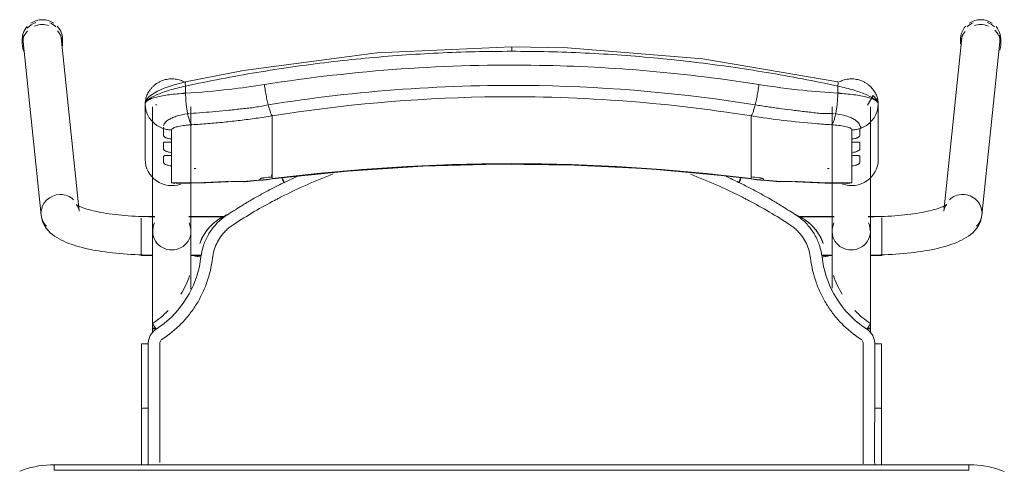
# Model space of a CAD drawing. Header units: metres. Extents: x 3 to 42.2, y -72.9 to -48.7.
# Tile 49 of 189: x 36.784 to 37.316, y -60.584 to -60.341. Entities that reach past the tile are written whole.
import ezdxf

# ---------------------------------------------------------------- set-up
doc = ezdxf.new("R2010")
doc.units = ezdxf.units.M
doc.layers.add('I-FURN', color=7, linetype='Continuous', lineweight=18)

# ---------------------------------------------------------------- blocks, each defined once
blk = doc.blocks.new('ConjuntoParaAlunoTamanho6 - CJA06_ConjuntoParaAlunoTamanho6-V42-1PAV')
at = {"layer": 'I-FURN', "color": 253, "true_color": 0xaaaaaa}
for p, q in [((-0.2643, 0.29456), (-0.2643, 0.29197)), ((-0.2638, 0.29312), (-0.25413, 0.19969)), ((-0.23354, 0.20182), (-0.24321, 0.29526)), ((-0.24254, 0.29197), (-0.24254, 0.29456)), ((0.24321, 0.29526), (0.23354, 0.20182)), ((0.24254, 0.29456), (0.24254, 0.29197)), ((0.25413, 0.19969), (0.2638, 0.29312)), ((0.2643, 0.29197), (0.2643, 0.29456)), ((-0.1979, 0.25969), (-0.1979, 0.22964)), ((-0.19734, 0.2558), (-0.19665, 0.25395)), ((-0.19385, 0.25812), (-0.19385, 0.19097)), ((-0.19207, 0.25896), (-0.19202, 0.25906)), ((-0.19202, 0.25906), (-0.19192, 0.25949)), ((-0.17315, 0.19097), (-0.17315, 0.25812)), ((0.17315, 0.25812), (0.17315, 0.19097)), ((0.19385, 0.19097), (0.19385, 0.25812)), ((0.19685, 0.25395), (0.19754, 0.2558)), ((0.1981, 0.22964), (0.1981, 0.25969)), ((-0.19665, 0.25395), (-0.1957, 0.25221)), ((-0.1957, 0.25221), (-0.19451, 0.25062)), ((-0.17493, 0.25435), (-0.17437, 0.25441)), ((-0.12923, 0.2438), (-0.12923, 0.25317)), ((0.12943, 0.2438), (0.12943, 0.25317)), ((0.17457, 0.25441), (0.17513, 0.25435)), ((0.19471, 0.25062), (0.1959, 0.25221)), ((0.1959, 0.25221), (0.19685, 0.25395)), ((-0.18366, 0.24073), (-0.18366, 0.23904)), ((-0.12923, 0.24214), (-0.12923, 0.2438)), ((-0.12923, 0.24214), (-0.12923, 0.23653)), ((0.12943, 0.24214), (0.12943, 0.2438)), ((0.12943, 0.24214), (0.12943, 0.23653)), ((0.18386, 0.23904), (0.18386, 0.24073)), ((-0.12923, 0.23653), (-0.12923, 0.23486)), ((-0.12923, 0.23486), (-0.12923, 0.22925)), ((0.12943, 0.23653), (0.12943, 0.23486)), ((0.12943, 0.23486), (0.12943, 0.22925)), ((-0.18366, 0.23345), (-0.18366, 0.23176)), ((-0.12923, 0.22925), (-0.12923, 0.22759)), ((0.12943, 0.22759), (0.12943, 0.22925)), ((0.18386, 0.23176), (0.18386, 0.23345)), ((-0.18366, 0.22617), (-0.18366, 0.21701)), ((-0.12923, 0.22759), (-0.12923, 0.22197)), ((0.12943, 0.22759), (0.12943, 0.22197)), ((0.18386, 0.21701), (0.18386, 0.22617)), ((-0.14414, 0.21757), (-0.12926, 0.21915)), ((-0.12923, 0.22197), (-0.12923, 0.22031)), ((-0.11598, 0.22048), (-0.1227, 0.21732)), ((0.12943, 0.22031), (0.12943, 0.22197)), ((0.12946, 0.21915), (0.14434, 0.21757)), ((-0.18366, 0.21701), (-0.1818, 0.21679)), ((0.17944, 0.21689), (0.18173, 0.21678)), ((-0.19271, 0.19894), (-0.2, 0.19894)), ((-0.2, 0.19809), (-0.2, 0.19411)), ((-0.19271, 0.19879), (-0.19385, 0.19879)), ((-0.19385, 0.19879), (-0.19385, 0.19848)), ((-0.19385, 0.19845), (-0.19385, 0.19764)), ((-0.15474, 0.19894), (-0.17429, 0.19894)), ((-0.15494, 0.19879), (-0.17429, 0.19879)), ((0.17429, 0.19894), (0.15474, 0.19894)), ((0.17429, 0.19879), (0.15494, 0.19879)), ((0.2, 0.19894), (0.19271, 0.19894)), ((0.19385, 0.19879), (0.19271, 0.19879)), ((0.19385, 0.19848), (0.19385, 0.19879)), ((0.19385, 0.19764), (0.19385, 0.19845)), ((0.2, 0.1938), (0.2, 0.19814)), ((-0.2, 0.19393), (-0.2, 0.18575)), ((-0.19385, 0.19367), (-0.19385, 0.1916)), ((0.19385, 0.1916), (0.19385, 0.19367)), ((0.2, 0.18573), (0.2, 0.19364)), ((-0.19385, 0.18688), (-0.19385, 0.18582)), ((0.19385, 0.18582), (0.19385, 0.18688)), ((-0.2, 0.18573), (-0.2, 0.17922)), ((-0.19385, 0.18371), (-0.19385, 0.18582)), ((0.19385, 0.18371), (0.19385, 0.18582)), ((0.2, 0.17794), (0.2, 0.1856)), ((-0.2, 0.17916), (-0.2, 0.17794)), ((-0.2, 0.17794), (-0.19377, 0.17794)), ((-0.19385, 0.17809), (-0.19385, 0.17951)), ((-0.17323, 0.17794), (-0.1676, 0.17794)), ((-0.17268, 0.17809), (-0.16757, 0.17809)), ((0.16757, 0.17809), (0.17268, 0.17809)), ((0.1676, 0.17794), (0.17323, 0.17794)), ((0.19377, 0.17794), (0.2, 0.17794)), ((0.19385, 0.17809), (0.19385, 0.17951)), ((-0.19385, 0.13857), (-0.19385, 0.13643)), ((0.19385, 0.13604), (0.19385, 0.13857)), ((-0.19983, 0.13021), (-0.19982, 0.0953)), ((0.19983, 0.13021), (0.19982, 0.0953)), ((-0.19982, 0.06488), (-0.19982, 0.0953)), ((-0.19982, 0.0953), (-0.19982, 0.09529)), ((-0.19623, 0.09556), (-0.19738, 0.09554)), ((0.19982, 0.06497), (0.19982, 0.0953)), ((0.247, 0.06497), (-0.247, 0.06497)), ((-0.247, 0.06497), (-0.247, 0.06197)), ((0.247, 0.06497), (-0.247, 0.06497)), ((0.247, 0.06497), (0.247, 0.06197))]:
    blk.add_line(p, q, dxfattribs=at)
at = {"layer": 'I-FURN', "color": 253, "true_color": 0xaaaaaa, "flags": 128}
for points in [[(0.0001, 0.2904), (-0.07267, 0.28721), (-0.14486, 0.2777), (-0.17603, 0.27161)], [(0.17623, 0.27161), (0.10331, 0.28398), (0.03018, 0.28985), (0.0001, 0.2904)], [(-0.17603, 0.27161), (-0.18218, 0.26997), (-0.18761, 0.26812), (-0.19131, 0.26652), (-0.19557, 0.2639), (-0.19708, 0.26226), (-0.19765, 0.26113), (-0.1979, 0.25971)], [(-0.17607, 0.26928), (-0.17607, 0.26831), (-0.17607, 0.26734), (-0.17607, 0.26637), (-0.17607, 0.2654)], [(0.17627, 0.2654), (0.17627, 0.26637), (0.17627, 0.26734), (0.17627, 0.26831), (0.17627, 0.26928)], [(0.1981, 0.25971), (0.19792, 0.26092), (0.19739, 0.26208), (0.1954, 0.2642), (0.19227, 0.25896)], [(-0.1979, 0.24468), (-0.1979, 0.2522), (-0.1979, 0.25971)], [(-0.1979, 0.25969), (-0.19776, 0.25773), (-0.19734, 0.2558)], [(-0.1979, 0.25969), (-0.1979, 0.25218), (-0.1979, 0.24467), (-0.1979, 0.23715), (-0.1979, 0.22964)], [(0.19754, 0.2558), (0.19796, 0.25773), (0.1981, 0.25969)], [(0.1981, 0.25971), (0.1981, 0.2522), (0.1981, 0.24468)], [(0.1981, 0.22964), (0.1981, 0.23715), (0.1981, 0.24467), (0.1981, 0.25218), (0.1981, 0.25969)], [(-0.19451, 0.25062), (-0.19311, 0.2492), (-0.19152, 0.24799)], [(0.19172, 0.24799), (0.19331, 0.2492), (0.19471, 0.25062)], [(-0.19152, 0.24799), (-0.18977, 0.24701), (-0.1879, 0.24628)], [(-0.1879, 0.24243), (-0.1879, 0.24339), (-0.1879, 0.24435), (-0.1879, 0.24532), (-0.1879, 0.24628)], [(-0.18366, 0.24561), (-0.18366, 0.24439), (-0.18366, 0.24317), (-0.18366, 0.24195), (-0.18366, 0.24073)], [(0.18386, 0.24073), (0.18386, 0.24195), (0.18386, 0.24317), (0.18386, 0.24439), (0.18386, 0.24561)], [(0.1881, 0.24628), (0.18997, 0.24701), (0.19172, 0.24799)], [(0.1881, 0.24628), (0.1881, 0.24532), (0.1881, 0.24435), (0.1881, 0.24339), (0.1881, 0.24243)], [(-0.1879, 0.23515), (-0.1879, 0.23603), (-0.1879, 0.23692), (-0.1879, 0.2378), (-0.1879, 0.23868)], [(-0.18366, 0.23904), (-0.18366, 0.23764), (-0.18366, 0.23624), (-0.18366, 0.23485), (-0.18366, 0.23345)], [(0.18386, 0.23345), (0.18386, 0.23485), (0.18386, 0.23624), (0.18386, 0.23764), (0.18386, 0.23904)], [(0.1881, 0.23868), (0.1881, 0.2378), (0.1881, 0.23692), (0.1881, 0.23603), (0.1881, 0.23515)], [(-0.1879, 0.22787), (-0.1879, 0.22876), (-0.1879, 0.22964), (-0.1879, 0.23052), (-0.1879, 0.23141)], [(-0.18366, 0.23176), (-0.18366, 0.23036), (-0.18366, 0.22897), (-0.18366, 0.22757), (-0.18366, 0.22617)], [(0.18386, 0.22617), (0.18386, 0.22757), (0.18386, 0.22897), (0.18386, 0.23036), (0.18386, 0.23176)], [(0.1881, 0.23141), (0.1881, 0.23052), (0.1881, 0.22964), (0.1881, 0.22876), (0.1881, 0.22787)], [(-0.12926, 0.21915), (-0.08865, 0.22342), (-0.0479, 0.2261), (-0.00707, 0.22717), (0.03376, 0.22666), (0.07455, 0.22454), (0.11521, 0.22083), (0.12946, 0.21915)], [(-0.1359, 0.2187), (-0.1359, 0.21878), (-0.1359, 0.21886), (-0.1359, 0.21893), (-0.1359, 0.21901)], [(-0.12923, 0.22031), (-0.12923, 0.22007), (-0.12923, 0.21984), (-0.12923, 0.21961), (-0.12923, 0.21937)], [(0.12943, 0.21937), (0.12943, 0.21961), (0.12943, 0.21984), (0.12943, 0.22007), (0.12943, 0.22031)], [(0.1361, 0.21901), (0.1361, 0.21893), (0.1361, 0.21886), (0.1361, 0.21878), (0.1361, 0.2187)], [(-0.18111, 0.21677), (-0.16533, 0.21701), (-0.15331, 0.21761)], [(0.15351, 0.21761), (0.16928, 0.2169), (0.18131, 0.21677)], [(0.18173, 0.21678), (0.18279, 0.21686), (0.18386, 0.21701)], [(-0.23354, 0.20182), (-0.23373, 0.20287), (-0.23403, 0.20376), (-0.23437, 0.20445), (-0.23469, 0.20492), (-0.23492, 0.20521), (-0.23505, 0.20534), (-0.23507, 0.20536)], [(-0.23507, 0.20536), (-0.23501, 0.20531), (-0.23482, 0.20518), (-0.23451, 0.20499), (-0.23408, 0.20476), (-0.23355, 0.20449), (-0.23291, 0.2042), (-0.23217, 0.20389), (-0.23133, 0.20358), (-0.23041, 0.20326), (-0.22941, 0.20294), (-0.22832, 0.20262), (-0.22717, 0.2023), (-0.22594, 0.20199), (-0.22464, 0.20169), (-0.22328, 0.2014), (-0.22186, 0.20112), (-0.22039, 0.20086), (-0.21886, 0.2006), (-0.21729, 0.20036), (-0.21567, 0.20014), (-0.214, 0.19993), (-0.2123, 0.19973), (-0.21057, 0.19956), (-0.2088, 0.1994), (-0.207, 0.19926), (-0.20518, 0.19913), (-0.20334, 0.19903), (-0.20148, 0.19894), (-0.19961, 0.19888), (-0.19772, 0.19883), (-0.19583, 0.1988), (-0.19394, 0.19879), (-0.19385, 0.19879)], [(0.23507, 0.20536), (0.23501, 0.20531), (0.23482, 0.20518), (0.23451, 0.20499), (0.23408, 0.20476), (0.23355, 0.20449), (0.23291, 0.2042), (0.23217, 0.20389), (0.23133, 0.20358), (0.23041, 0.20326), (0.22941, 0.20294), (0.22832, 0.20262), (0.22717, 0.2023), (0.22594, 0.20199), (0.22464, 0.20169), (0.22328, 0.2014), (0.22186, 0.20112), (0.22039, 0.20086), (0.21886, 0.2006), (0.21729, 0.20036), (0.21567, 0.20014), (0.214, 0.19993), (0.2123, 0.19973), (0.21057, 0.19956), (0.2088, 0.1994), (0.207, 0.19926), (0.20518, 0.19913), (0.20334, 0.19903), (0.20148, 0.19894), (0.19961, 0.19888), (0.19772, 0.19883), (0.19583, 0.1988), (0.19394, 0.19879), (0.19385, 0.19879)], [(0.23354, 0.20182), (0.23373, 0.20287), (0.23403, 0.20376), (0.23437, 0.20445), (0.23469, 0.20492), (0.23492, 0.20521), (0.23505, 0.20534), (0.23507, 0.20536)], [(-0.25413, 0.19969), (-0.25375, 0.19762), (-0.25311, 0.19572), (-0.25226, 0.19403), (-0.25129, 0.19256), (-0.25023, 0.19128), (-0.24913, 0.19017), (-0.24799, 0.18919), (-0.24683, 0.18832), (-0.24563, 0.18753), (-0.24441, 0.18681), (-0.24316, 0.18615), (-0.24188, 0.18553), (-0.24055, 0.18496), (-0.23919, 0.18441), (-0.23778, 0.1839), (-0.23633, 0.18341), (-0.23483, 0.18295), (-0.2333, 0.18251), (-0.23171, 0.1821), (-0.23008, 0.1817), (-0.22841, 0.18133), (-0.2267, 0.18098), (-0.22495, 0.18064), (-0.22315, 0.18033), (-0.22132, 0.18004), (-0.21946, 0.17976), (-0.21756, 0.17951), (-0.21562, 0.17928), (-0.21366, 0.17906), (-0.21168, 0.17887), (-0.20967, 0.1787), (-0.20763, 0.17855), (-0.20558, 0.17842), (-0.20352, 0.17831), (-0.20144, 0.17823), (-0.19935, 0.17816), (-0.19725, 0.17811), (-0.19515, 0.17809), (-0.19385, 0.17809)], [(0.25413, 0.19969), (0.25375, 0.19762), (0.25311, 0.19572), (0.25226, 0.19403), (0.25129, 0.19256), (0.25023, 0.19128), (0.24913, 0.19017), (0.24799, 0.18919), (0.24683, 0.18832), (0.24563, 0.18753), (0.24441, 0.18681), (0.24316, 0.18615), (0.24188, 0.18553), (0.24055, 0.18496), (0.23919, 0.18441), (0.23778, 0.1839), (0.23633, 0.18341), (0.23483, 0.18295), (0.2333, 0.18251), (0.23171, 0.1821), (0.23008, 0.1817), (0.22841, 0.18133), (0.2267, 0.18098), (0.22495, 0.18064), (0.22315, 0.18033), (0.22132, 0.18004), (0.21946, 0.17976), (0.21756, 0.17951), (0.21562, 0.17928), (0.21366, 0.17906), (0.21168, 0.17887), (0.20967, 0.1787), (0.20763, 0.17855), (0.20558, 0.17842), (0.20352, 0.17831), (0.20144, 0.17823), (0.19935, 0.17816), (0.19725, 0.17811), (0.19515, 0.17809), (0.19385, 0.17809)], [(-0.19385, 0.13857), (-0.19385, 0.14057), (-0.19385, 0.14257), (-0.19385, 0.14457), (-0.19385, 0.14656), (-0.19385, 0.14855), (-0.19385, 0.15053), (-0.19385, 0.15249), (-0.19385, 0.15444), (-0.19385, 0.15637), (-0.19385, 0.15827), (-0.19385, 0.16015), (-0.19385, 0.162), (-0.19385, 0.16382), (-0.19385, 0.1656), (-0.19385, 0.16735), (-0.19385, 0.16905), (-0.19385, 0.17071), (-0.19385, 0.17233), (-0.19385, 0.1739), (-0.19385, 0.17541), (-0.19385, 0.17687), (-0.19385, 0.17828), (-0.19385, 0.17963), (-0.19385, 0.18092), (-0.19385, 0.18215), (-0.19385, 0.18331), (-0.19385, 0.18441), (-0.19385, 0.18544), (-0.19385, 0.1864), (-0.19385, 0.18729), (-0.19385, 0.1881), (-0.19385, 0.18885), (-0.19385, 0.18951), (-0.19385, 0.19011), (-0.19385, 0.19062), (-0.19385, 0.19097)], [(-0.17315, 0.19097), (-0.17315, 0.19051), (-0.17315, 0.18998), (-0.17315, 0.18937), (-0.17315, 0.18869), (-0.17315, 0.18793), (-0.17315, 0.1871), (-0.17315, 0.18619), (-0.17315, 0.18522), (-0.17315, 0.18417), (-0.17315, 0.18306), (-0.17315, 0.18188), (-0.17315, 0.18064), (-0.17315, 0.17934), (-0.17315, 0.17798), (-0.17315, 0.17656), (-0.17315, 0.17508), (-0.17315, 0.17355), (-0.17315, 0.17198), (-0.17315, 0.17035), (-0.17315, 0.16868), (-0.17315, 0.16696), (-0.17315, 0.16521), (-0.17315, 0.16342), (-0.17315, 0.16159), (-0.17315, 0.15974)], [(0.17315, 0.16015), (0.17315, 0.162), (0.17315, 0.16382), (0.17315, 0.1656), (0.17315, 0.16735), (0.17315, 0.16905), (0.17315, 0.17071), (0.17315, 0.17233), (0.17315, 0.1739), (0.17315, 0.17541), (0.17315, 0.17687), (0.17315, 0.17828), (0.17315, 0.17963), (0.17315, 0.18092), (0.17315, 0.18215), (0.17315, 0.18331), (0.17315, 0.18441), (0.17315, 0.18544), (0.17315, 0.1864), (0.17315, 0.18729), (0.17315, 0.1881), (0.17315, 0.18885), (0.17315, 0.18951), (0.17315, 0.19011), (0.17315, 0.19062), (0.17315, 0.19097)], [(0.19385, 0.19097), (0.19385, 0.19051), (0.19385, 0.18998), (0.19385, 0.18937), (0.19385, 0.18869), (0.19385, 0.18793), (0.19385, 0.1871), (0.19385, 0.18619), (0.19385, 0.18522), (0.19385, 0.18417), (0.19385, 0.18306), (0.19385, 0.18188), (0.19385, 0.18064), (0.19385, 0.17934), (0.19385, 0.17798), (0.19385, 0.17656), (0.19385, 0.17508), (0.19385, 0.17355), (0.19385, 0.17198), (0.19385, 0.17035), (0.19385, 0.16868), (0.19385, 0.16696), (0.19385, 0.16521), (0.19385, 0.16342), (0.19385, 0.16159), (0.19385, 0.15974), (0.19385, 0.15785), (0.19385, 0.15594), (0.19385, 0.15401), (0.19385, 0.15206), (0.19385, 0.15009), (0.19385, 0.14811), (0.19385, 0.14612), (0.19385, 0.14413), (0.19385, 0.14213), (0.19385, 0.14013), (0.19385, 0.13857)], [(-0.16841, 0.18438), (-0.16841, 0.18437), (-0.16841, 0.18435), (-0.16841, 0.18434), (-0.16841, 0.18432)], [(0.16841, 0.18432), (0.16841, 0.18434), (0.16841, 0.18435), (0.16841, 0.18437), (0.16841, 0.18438)], [(-0.16774, 0.17706), (-0.16861, 0.17188), (-0.16997, 0.16679), (-0.17181, 0.16185), (-0.17415, 0.15713), (-0.17693, 0.15265), (-0.18013, 0.14846), (-0.18374, 0.14461), (-0.18771, 0.14113), (-0.19199, 0.13805)], [(-0.19623, 0.13025), (-0.19623, 0.12331), (-0.19623, 0.11637), (-0.19623, 0.10942), (-0.19623, 0.10249), (-0.19623, 0.09556)], [(0.19623, 0.13025), (0.19623, 0.12639), (0.19623, 0.12254), (0.19623, 0.11868), (0.19623, 0.11483), (0.19623, 0.11097), (0.19623, 0.10712), (0.19623, 0.10327), (0.19623, 0.09941), (0.19623, 0.09556)], [(-0.19738, 0.09554), (-0.19841, 0.0955), (-0.1992, 0.09544), (-0.19969, 0.09537), (-0.19982, 0.0953)], [(-0.247, 0.06497), (-0.24912, 0.06492), (-0.25124, 0.0648), (-0.25334, 0.06459), (-0.25544, 0.06429), (-0.25753, 0.06391), (-0.2596, 0.06345), (-0.26165, 0.0629), (-0.26367, 0.06228), (-0.26567, 0.06157)], [(0.2662, 0.06136), (0.26421, 0.06209), (0.2622, 0.06274), (0.26015, 0.06331), (0.25809, 0.06379), (0.25601, 0.0642), (0.25391, 0.06451), (0.25181, 0.06475), (0.24969, 0.0649), (0.24757, 0.06496), (0.247, 0.06497)], [(0.247, 0.06197), (0.1235, 0.06197), (0, 0.06197), (-0.1235, 0.06197), (-0.247, 0.06197)], [(-0.247, 0.06197), (-0.1235, 0.06197), (0, 0.06197), (0.1235, 0.06197), (0.247, 0.06197)]]:
    blk.add_lwpolyline(points, dxfattribs=at)
at = {"layer": 'I-FURN', "color": 253, "true_color": 0xaaaaaa}
for centre, major_axis, ratio, start_param, end_param in [((-0.25351, 0.29419), (0.01029, 0.00107), 0.967158, 1.815725, 2.361641), ((-0.25342, 0.29456), (0.01088, 0), 0.965926, 1.570796, 2.185058), ((-0.25342, 0.29456), (0.01088, 0), 0.965926, 0.959427, 1.570796), ((-0.25351, 0.29419), (0.01029, 0.00107), 0.967158, 0.685592, 1.060105), ((0.25351, 0.29419), (-0.01029, 0.00107), 0.967158, 5.223081, 5.597593), ((0.25342, 0.29456), (0.01088, 0), 0.965926, 1.570796, 2.182166), ((0.25342, 0.29456), (-0.01088, 0), 0.965926, 4.098128, 4.712389), ((0.25351, 0.29419), (-0.01029, 0.00107), 0.967158, 4.026797, 4.46746), ((-0.25342, 0.29197), (0.01088, 0), 0.965926, 2.404268, 3.526261), ((-0.25342, 0.29456), (0.01088, 0), 0.965926, 2.438822, 3.243525), ((-0.25342, 0.29197), (0.01088, 0), 0.965926, 1.570796, 1.965237), ((-0.25342, 0.29197), (0.01088, 0), 0.965926, 1.257624, 1.559899), ((-0.25342, 0.29456), (0.01088, 0), 0.965926, 6.170166, 7.020457), ((-0.25342, 0.29197), (0.01088, 0), 0.965926, 6.182855, 7.015454), ((0.25342, 0.29456), (0.01088, 0), 0.965926, 2.404321, 3.312013), ((0.25342, 0.29197), (0.01088, 0), 0.965926, 2.446266, 3.141593), ((0.25342, 0.29197), (0.01088, 0), 0.965926, 1.581694, 1.883969), ((0.25342, 0.29197), (0.01088, 0), 0.965926, 1.176355, 1.570796), ((0.25342, 0.29197), (0.01088, 0), 0.965926, 5.959867, 7.062609), ((0.25342, 0.29456), (0.01088, 0), 0.965926, 6.052088, 6.985956), ((-0.25351, 0.29419), (0.01029, 0.00107), 0.967158, 2.780211, 3.141593), ((-0.25351, 0.29419), (0.01029, 0.00107), 0.967158, 6.18338, 6.464028), ((0.25351, 0.29419), (-0.01029, 0.00107), 0.967158, 6.102343, 6.382991), ((0.25351, 0.29419), (-0.01029, 0.00107), 0.967158, 3.141593, 3.502975), ((-0.1835, 0.22964), (-0.0144, 0), 0.978148, 0, 1.909658), ((0.0001, -0.77159), (1.0211, 0), 0.978148, 1.443771, 1.697822), ((0.0001, -0.77117), (1.0209, 0), 0.978148, 1.443771, 1.697822), ((0.1837, 0.22964), (0.0144, 0), 0.978148, 4.362105, 6.283185), ((-0.17927, 0.60128), (0.385, 0), 0.978148, 4.732926, 4.735013), ((0.17947, 0.60128), (0.385, 0), 0.978148, 4.689765, 4.691852), ((-0.17927, 0.60263), (0.395, 0), 0.978148, 4.801491, 4.822541), ((-0.17927, 0.60356), (0.395, 0), 0.978148, 4.828782, 4.839414), ((-0.17927, 0.60221), (0.3948, 0), 0.978148, 4.828842, 4.839414), ((-0.1305, 0.22908), (-0.00124, 0.00992), 0.026339, 2.463316, 2.789234), ((0.17947, 0.60356), (0.395, 0), 0.978148, 4.585364, 4.595996), ((0.17947, 0.60221), (0.3948, 0), 0.978148, 4.585364, 4.595936), ((0.17947, 0.60263), (0.395, 0), 0.978148, 4.602237, 4.623287), ((-0.17927, 0.60336), (0.395, 0), 0.978148, 4.701279, 4.780293), ((-0.14501, 0.22754), (-0.00087, 0.00996), 0.018501, 2.957526, 3.350225), ((0.14521, 0.22754), (0.00087, 0.00996), 0.018501, 2.93296, 3.325659), ((0.17947, 0.60336), (0.395, 0), 0.978148, 4.644485, 4.723499), ((-0.24383, 0.20075), (0.01029, 0.00107), 0.967158, 1.470991, 3.041787), ((-0.24383, 0.20075), (0.01029, 0.00107), 0.967158, 0.685592, 1.470991), ((0.24383, 0.20075), (-0.01029, 0.00107), 0.967158, 4.812195, 5.597593), ((0.24383, 0.20075), (-0.01029, 0.00107), 0.967158, 3.241398, 4.812195), ((-0.24383, 0.20075), (0.01029, 0.00107), 0.967158, 3.041787, 3.827185), ((0.24383, 0.20075), (-0.01029, 0.00107), 0.967158, 2.456, 3.241398), ((-0.1835, 0.19097), (0.01035, 0), 0.978148, 2.686587, 4.712389), ((-0.1835, 0.19097), (0.01035, 0), 0.978148, 4.712389, 6.738191), ((0.1835, 0.19097), (0.01035, 0), 0.978148, 2.686587, 4.712389), ((0.1835, 0.19097), (0.01035, 0), 0.978148, 4.712389, 6.738191), ((-0.1835, 0.13857), (0.01035, 0), 0.069756, 2.648425, 3.665191), ((0.1835, 0.13857), (0.01035, 0), 0.069756, 5.759587, 6.776353)]:
    blk.add_ellipse(centre, major_axis=major_axis, ratio=ratio, start_param=start_param, end_param=end_param, dxfattribs=at)
for points in [[(-0.01972, 0.28779), (-0.02633, 0.28763), (-0.03293, 0.2874), (-0.03953, 0.28708)], [(0.0001, 0.28802), (-0.00651, 0.28802), (-0.01312, 0.28795), (-0.01972, 0.28779)], [(0.0001, 0.29036), (0.0001, 0.29029), (0.0001, 0.29001), (0.0001, 0.28916), (0.0001, 0.28841), (0.0001, 0.28802)], [(0.01992, 0.28779), (0.01332, 0.28795), (0.00671, 0.28802), (0.0001, 0.28802)], [(0.03973, 0.28708), (0.03313, 0.2874), (0.02653, 0.28763), (0.01992, 0.28779)], [(-0.09864, 0.28217), (-0.10517, 0.28139), (-0.11169, 0.28054), (-0.11819, 0.27961)], [(-0.07901, 0.28427), (-0.08557, 0.28365), (-0.09211, 0.28295), (-0.09864, 0.28217)], [(-0.05929, 0.28591), (-0.06588, 0.28544), (-0.07245, 0.28489), (-0.07901, 0.28427)], [(-0.03953, 0.28708), (-0.04612, 0.28677), (-0.05271, 0.28638), (-0.05929, 0.28591)], [(0.0595, 0.28591), (0.05292, 0.28638), (0.04633, 0.28677), (0.03973, 0.28708)], [(0.07921, 0.28427), (0.07265, 0.28489), (0.06608, 0.28544), (0.0595, 0.28591)], [(0.09885, 0.28217), (0.09232, 0.28294), (0.08577, 0.28365), (0.07921, 0.28427)], [(0.11839, 0.27961), (0.11189, 0.28054), (0.10538, 0.28139), (0.09885, 0.28217)], [(-0.13762, 0.27661), (-0.14407, 0.27553), (-0.15051, 0.27438), (-0.15692, 0.27316)], [(-0.11819, 0.27961), (-0.12468, 0.27869), (-0.13116, 0.27768), (-0.13762, 0.27661)], [(0.13782, 0.27661), (0.13136, 0.27768), (0.12489, 0.27868), (0.11839, 0.27961)], [(0.15712, 0.27316), (0.15071, 0.27438), (0.14427, 0.27553), (0.13782, 0.27661)], [(-0.15692, 0.27316), (-0.16332, 0.27194), (-0.16971, 0.27065), (-0.17607, 0.26928)], [(0.17627, 0.26928), (0.16991, 0.27065), (0.16353, 0.27194), (0.15712, 0.27316)], [(0.17627, 0.26928), (0.17633, 0.26966), (0.17642, 0.27037), (0.17644, 0.2712), (0.17636, 0.27149), (0.1763, 0.27156)], [(-0.13346, 0.2701), (-0.13339, 0.26956), (-0.13324, 0.26848), (-0.133, 0.26684), (-0.13272, 0.2652), (-0.13242, 0.26359), (-0.13211, 0.26203), (-0.13178, 0.26053), (-0.13155, 0.25959), (-0.13144, 0.25914)], [(0.13164, 0.25914), (0.13175, 0.25959), (0.13198, 0.26053), (0.13231, 0.26203), (0.13262, 0.26359), (0.13292, 0.2652), (0.1332, 0.26684), (0.13344, 0.26848), (0.13359, 0.26956), (0.13366, 0.2701)], [(-0.17607, 0.2654), (-0.17914, 0.26523), (-0.18504, 0.2647), (-0.19219, 0.26337), (-0.19682, 0.26165), (-0.1979, 0.26035), (-0.1979, 0.25969)], [(-0.17609, 0.26577), (-0.17669, 0.26561), (-0.17729, 0.26545), (-0.17789, 0.26529)], [(-0.17607, 0.2654), (-0.17606, 0.26498), (-0.17604, 0.26413), (-0.17598, 0.26285), (-0.1759, 0.26156), (-0.17579, 0.26028), (-0.17566, 0.25902), (-0.17551, 0.25778), (-0.17533, 0.25659), (-0.17514, 0.25544), (-0.175, 0.25471), (-0.17493, 0.25435)], [(0.17513, 0.25435), (0.1752, 0.25471), (0.17534, 0.25544), (0.17553, 0.25659), (0.17571, 0.25778), (0.17586, 0.25902), (0.17599, 0.26028), (0.1761, 0.26156), (0.17618, 0.26285), (0.17624, 0.26413), (0.17626, 0.26498), (0.17627, 0.2654)], [(0.1981, 0.25969), (0.1981, 0.26035), (0.19703, 0.26165), (0.19239, 0.26338), (0.18523, 0.2647), (0.17934, 0.26523), (0.17627, 0.2654)], [(0.17811, 0.26528), (0.17751, 0.26545), (0.1769, 0.26561), (0.17629, 0.26577)], [(-0.12923, 0.25317), (-0.12932, 0.25327), (-0.1295, 0.25353), (-0.1298, 0.25409), (-0.13011, 0.25481), (-0.13044, 0.25568), (-0.13077, 0.2567), (-0.1311, 0.25786), (-0.13133, 0.2587), (-0.13144, 0.25914)], [(0.12943, 0.25317), (0.12952, 0.25327), (0.1297, 0.25353), (0.13, 0.25409), (0.13031, 0.25481), (0.13064, 0.25568), (0.13097, 0.2567), (0.1313, 0.25786), (0.13153, 0.2587), (0.13164, 0.25914)], [(-0.17493, 0.25435), (-0.17484, 0.25392), (-0.17465, 0.25308), (-0.17435, 0.25195), (-0.17403, 0.25093), (-0.17369, 0.25006), (-0.17335, 0.24934), (-0.173, 0.24877), (-0.17277, 0.2485), (-0.17265, 0.2484)], [(-0.15095, 0.25026), (-0.1524, 0.2501), (-0.15385, 0.24995), (-0.1553, 0.2498)], [(-0.14661, 0.25076), (-0.14806, 0.25058), (-0.14951, 0.25042), (-0.15095, 0.25026)], [(-0.14226, 0.2513), (-0.14371, 0.25111), (-0.14516, 0.25093), (-0.14661, 0.25076)], [(0.17285, 0.2484), (0.17297, 0.2485), (0.1732, 0.24877), (0.17355, 0.24934), (0.17389, 0.25006), (0.17423, 0.25093), (0.17455, 0.25195), (0.17485, 0.25308), (0.17504, 0.25392), (0.17513, 0.25435)], [(-0.1879, 0.24628), (-0.18756, 0.24617), (-0.18687, 0.24599), (-0.18581, 0.24578), (-0.18474, 0.24565), (-0.18402, 0.24561), (-0.18366, 0.24561)], [(-0.16398, 0.24902), (-0.16687, 0.24878), (-0.16977, 0.24858), (-0.17265, 0.2484)], [(-0.15964, 0.24939), (-0.16109, 0.24926), (-0.16254, 0.24913), (-0.16398, 0.24902)], [(-0.1553, 0.2498), (-0.15675, 0.24966), (-0.15819, 0.24952), (-0.15964, 0.24939)], [(0.18386, 0.24561), (0.18422, 0.24561), (0.18494, 0.24565), (0.18601, 0.24578), (0.18707, 0.24599), (0.18776, 0.24617), (0.1881, 0.24628)], [(-0.1359, 0.21901), (-0.1359, 0.21905), (-0.13586, 0.21912), (-0.13573, 0.21923), (-0.13549, 0.21935), (-0.13518, 0.21946), (-0.13479, 0.21957), (-0.13436, 0.21967), (-0.1339, 0.21974), (-0.13357, 0.21979), (-0.1334, 0.21981)], [(-0.13585, 0.2186), (-0.13587, 0.21862), (-0.13589, 0.21865), (-0.1359, 0.21868), (-0.1359, 0.2187)], [(-0.09625, 0.22184), (-0.10584, 0.21825), (-0.1152, 0.21414), (-0.12434, 0.2095)], [(-0.12335, 0.21813), (-0.12356, 0.21856), (-0.12377, 0.21898), (-0.12395, 0.21936)], [(-0.12289, 0.21723), (-0.12304, 0.21753), (-0.12319, 0.21783), (-0.12334, 0.21813)], [(0.12434, 0.2095), (0.11529, 0.21408), (0.10607, 0.21814), (0.09666, 0.22168)], [(0.11594, 0.2205), (0.11821, 0.21947), (0.12046, 0.21841), (0.1227, 0.21732)], [(0.1227, 0.21732), (0.12291, 0.21776), (0.12336, 0.21866), (0.12377, 0.21945), (0.12395, 0.2198)], [(0.12334, 0.21813), (0.12319, 0.21783), (0.12304, 0.21753), (0.12289, 0.21723)], [(0.12395, 0.21936), (0.12377, 0.21898), (0.12356, 0.21856), (0.12335, 0.21813)], [(0.1336, 0.21981), (0.13377, 0.21979), (0.1341, 0.21974), (0.13456, 0.21967), (0.13499, 0.21957), (0.13538, 0.21946), (0.13569, 0.21935), (0.13593, 0.21923), (0.13606, 0.21912), (0.1361, 0.21905), (0.1361, 0.21901)], [(0.1361, 0.2187), (0.1361, 0.21868), (0.13609, 0.21865), (0.13607, 0.21862), (0.13605, 0.2186)], [(-0.15397, 0.21772), (-0.15349, 0.21752), (-0.153, 0.21758), (-0.15247, 0.21788)], [(-0.15247, 0.21788), (-0.15113, 0.21782), (-0.1484, 0.21775), (-0.14556, 0.21776), (-0.14412, 0.21779)], [(-0.12436, 0.21651), (-0.12717, 0.21512), (-0.13276, 0.21224), (-0.13826, 0.20916), (-0.14098, 0.20758)], [(-0.1227, 0.21732), (-0.12297, 0.21719), (-0.12353, 0.21692), (-0.12408, 0.21665), (-0.12436, 0.21651)], [(0.12436, 0.21651), (0.12408, 0.21665), (0.12353, 0.21692), (0.12297, 0.21719), (0.1227, 0.21732)], [(0.14098, 0.20758), (0.13826, 0.20916), (0.13276, 0.21224), (0.12717, 0.21512), (0.12436, 0.21651)], [(0.14432, 0.21779), (0.14576, 0.21776), (0.1486, 0.21775), (0.15133, 0.21782), (0.15267, 0.21788)], [(0.15267, 0.21788), (0.1532, 0.21758), (0.15369, 0.21752), (0.15417, 0.21772)], [(-0.12798, 0.20762), (-0.13157, 0.20574), (-0.13889, 0.20168), (-0.14651, 0.19698), (-0.1504, 0.19445)], [(-0.14098, 0.20758), (-0.14188, 0.20704), (-0.14368, 0.20597), (-0.14546, 0.20487), (-0.14635, 0.20432)], [(-0.12434, 0.2095), (-0.12494, 0.2092), (-0.12615, 0.20858), (-0.12737, 0.20794), (-0.12798, 0.20762)], [(0.12798, 0.20762), (0.12738, 0.20794), (0.12617, 0.20857), (0.12495, 0.20919), (0.12434, 0.2095)], [(0.1504, 0.19445), (0.14673, 0.19684), (0.13935, 0.20142), (0.13181, 0.20561), (0.12798, 0.20762)], [(0.14635, 0.20432), (0.14546, 0.20487), (0.14368, 0.20597), (0.14188, 0.20704), (0.14098, 0.20758)], [(-0.14638, 0.20431), (-0.14762, 0.20355), (-0.1501, 0.202), (-0.15256, 0.20043), (-0.15378, 0.19963)], [(0.15378, 0.19963), (0.15256, 0.20043), (0.1501, 0.202), (0.14762, 0.20355), (0.14638, 0.20431)], [(-0.16501, 0.19076), (-0.16447, 0.19151), (-0.16331, 0.19295), (-0.16135, 0.19493), (-0.15919, 0.19669), (-0.15764, 0.19771), (-0.15683, 0.19818)], [(-0.15378, 0.19963), (-0.1555, 0.19851), (-0.15869, 0.19594), (-0.16134, 0.1928), (-0.1625, 0.1911)], [(-0.1568, 0.1982), (-0.15576, 0.1988), (-0.15475, 0.1993), (-0.15376, 0.19971)], [(0.15863, 0.1971), (0.15703, 0.19822), (0.15531, 0.19916), (0.1535, 0.1999)], [(0.15374, 0.19972), (0.15472, 0.19931), (0.15575, 0.19881), (0.1568, 0.1982)], [(0.1625, 0.1911), (0.16134, 0.1928), (0.15869, 0.19594), (0.1555, 0.19851), (0.15378, 0.19963)], [(-0.1504, 0.19445), (-0.15113, 0.19396), (-0.15256, 0.19293), (-0.15386, 0.19174), (-0.15448, 0.19112)], [(0.15448, 0.19112), (0.15386, 0.19174), (0.15256, 0.19292), (0.15114, 0.19396), (0.1504, 0.19445)], [(-0.16371, 0.18924), (-0.16479, 0.18738), (-0.16656, 0.18343), (-0.1675, 0.1792), (-0.16774, 0.17706)], [(-0.1625, 0.1911), (-0.16271, 0.1908), (-0.16313, 0.19018), (-0.16352, 0.18955), (-0.16371, 0.18924)], [(-0.15448, 0.19112), (-0.15645, 0.18912), (-0.15969, 0.18452), (-0.16124, 0.17915), (-0.16156, 0.17636)], [(0.16156, 0.17636), (0.16124, 0.17915), (0.15968, 0.18454), (0.15645, 0.18912), (0.15448, 0.19112)], [(0.16371, 0.18924), (0.16352, 0.18955), (0.16313, 0.19018), (0.16271, 0.1908), (0.1625, 0.1911)], [(0.16774, 0.17706), (0.1675, 0.1792), (0.16656, 0.18343), (0.16479, 0.18738), (0.16371, 0.18924)], [(0.16501, 0.19076), (0.16537, 0.19026), (0.16604, 0.18925), (0.16695, 0.18767), (0.16775, 0.18603), (0.1682, 0.1849), (0.16841, 0.18432)], [(-0.16774, 0.17706), (-0.16823, 0.17712), (-0.16921, 0.17725), (-0.17046, 0.17746), (-0.17128, 0.17766), (-0.17147, 0.17776), (-0.17146, 0.1778)], [(0.17146, 0.1778), (0.17147, 0.17776), (0.17128, 0.17766), (0.17046, 0.17746), (0.16921, 0.17725), (0.16823, 0.17712), (0.16774, 0.17706)], [(-0.17391, 0.16699), (-0.17512, 0.16348), (-0.17671, 0.16011), (-0.17864, 0.15696)], [(0.1786, 0.15703), (0.17667, 0.16018), (0.1751, 0.16355), (0.1739, 0.16704)], [(-0.1854, 0.14823), (-0.18797, 0.14558), (-0.19084, 0.14321), (-0.19391, 0.14119)], [(0.19391, 0.14119), (0.19084, 0.14321), (0.18795, 0.1456), (0.18537, 0.14827)], [(-0.19391, 0.14119), (-0.19393, 0.14119), (-0.19385, 0.14103), (-0.19344, 0.14033), (-0.19278, 0.13928), (-0.19225, 0.13846), (-0.19199, 0.13805)], [(0.19199, 0.13805), (0.19225, 0.13846), (0.19278, 0.13928), (0.19344, 0.14033), (0.19385, 0.14103), (0.19393, 0.14119), (0.19391, 0.14119)], [(-0.19199, 0.13805), (-0.19265, 0.13762), (-0.19383, 0.13663), (-0.19519, 0.13473), (-0.19604, 0.13255), (-0.19622, 0.13104), (-0.19623, 0.13025)], [(0.19623, 0.13025), (0.19622, 0.13104), (0.19604, 0.13255), (0.19519, 0.13473), (0.19383, 0.13663), (0.19265, 0.13762), (0.19199, 0.13805)], [(-0.19623, 0.13025), (-0.19672, 0.13025), (-0.1977, 0.13025), (-0.19891, 0.13024), (-0.19969, 0.13022), (-0.19984, 0.13021), (-0.19982, 0.1302)], [(-0.19982, 0.12147), (-0.19982, 0.12438), (-0.19982, 0.12729), (-0.19982, 0.1302)], [(-0.19982, 0.1302), (-0.19982, 0.12438), (-0.19982, 0.11273), (-0.19982, 0.1011), (-0.19982, 0.09529)], [(-0.18863, 0.13277), (-0.18884, 0.13263), (-0.18922, 0.13231), (-0.18966, 0.1317), (-0.18994, 0.13099), (-0.19, 0.1305), (-0.19, 0.13025)], [(0.19, 0.13025), (0.19, 0.1305), (0.18994, 0.13099), (0.18966, 0.1317), (0.18922, 0.13231), (0.18884, 0.13263), (0.18863, 0.13277)], [(0.19, 0.09555), (0.19, 0.09868), (0.19, 0.10482), (0.19, 0.11314), (0.19, 0.12173), (0.19, 0.1274), (0.19, 0.13025)], [(0.19982, 0.1302), (0.19984, 0.13021), (0.19969, 0.13022), (0.19891, 0.13024), (0.1977, 0.13025), (0.19672, 0.13025), (0.19623, 0.13025)], [(0.19982, 0.1302), (0.19982, 0.12729), (0.19982, 0.12438), (0.19982, 0.12147)], [(0.19982, 0.09529), (0.19982, 0.1011), (0.19982, 0.11273), (0.19982, 0.12438), (0.19982, 0.1302)], [(-0.19982, 0.09528), (-0.19982, 0.1011), (-0.19982, 0.10691), (-0.19982, 0.11273)], [(0.19982, 0.11273), (0.19982, 0.10691), (0.19982, 0.1011), (0.19982, 0.09528)], [(-0.19982, 0.09529), (-0.19982, 0.08515), (-0.19982, 0.07502), (-0.19982, 0.06488)], [(0.19623, 0.09556), (0.19662, 0.09556), (0.19701, 0.09556), (0.19738, 0.09555)], [(0.19738, 0.09555), (0.19775, 0.09554), (0.1981, 0.09553), (0.19841, 0.09551)], [(0.19982, 0.0953), (0.19982, 0.0953), (0.19982, 0.09529), (0.19982, 0.09529)], [(0.19982, 0.06497), (0.19982, 0.07507), (0.19982, 0.08518), (0.19982, 0.09529)], [(-0.19982, 0.06488), (-0.19982, 0.06837), (-0.19982, 0.07185), (-0.19982, 0.07534)], [(0.19982, 0.07534), (0.19982, 0.07188), (0.19982, 0.06842), (0.19982, 0.06497)]]:
    blk.add_open_spline(points, degree=3, dxfattribs=at)
for points, knots in [([(-0.13346, 0.2701), (-0.0847, 0.2778), (0.00519, 0.28415), (0.09466, 0.27626), (0.13366, 0.2701)], [-1, -1, -1, -1, -0.444444, 0, 0, 0, 0]), ([(-0.1979, 0.25971), (-0.1979, 0.26019), (-0.19783, 0.26127), (-0.19747, 0.26287), (-0.19695, 0.2643), (-0.19642, 0.26543), (-0.19585, 0.26637), (-0.19534, 0.26711), (-0.19492, 0.26766), (-0.19447, 0.26819), (-0.19382, 0.2689), (-0.19291, 0.26975), (-0.1919, 0.27053), (-0.19105, 0.27107), (-0.1904, 0.27144), (-0.18973, 0.27177), (-0.18883, 0.27217), (-0.18719, 0.27275), (-0.18474, 0.2732), (-0.18174, 0.27315), (-0.17906, 0.27255), (-0.17745, 0.27187), (-0.17679, 0.27153)], [0, 0, 0, 0, 0.0625, 0.125, 0.15625, 0.1875, 0.21875, 0.234375, 0.25, 0.265625, 0.28125, 0.3125, 0.34375, 0.359375, 0.375, 0.390625, 0.40625, 0.4375, 0.5, 0.5625, 0.625, 0.6721865, 0.6721865, 0.6721865, 0.6721865]), ([(-0.1761, 0.27156), (-0.17616, 0.27149), (-0.17627, 0.27106), (-0.17619, 0.27003), (-0.17607, 0.26928)], [0.625, 0.625, 0.625, 0.625, 0.75, 1, 1, 1, 1]), ([(0.17699, 0.27153), (0.17765, 0.27187), (0.17927, 0.27255), (0.18196, 0.27315), (0.18496, 0.2732), (0.18741, 0.27274), (0.18905, 0.27216), (0.18996, 0.27176), (0.19062, 0.27143), (0.19127, 0.27106), (0.19212, 0.27051), (0.19313, 0.26973), (0.19423, 0.2687), (0.19516, 0.26763), (0.19594, 0.26656), (0.1966, 0.26547), (0.19712, 0.26439), (0.19752, 0.26334), (0.1978, 0.26234), (0.19804, 0.26108), (0.1981, 0.26023), (0.1981, 0.25971)], [0.3275759, 0.3275759, 0.3275759, 0.3275759, 0.375, 0.4375, 0.5, 0.5625, 0.59375, 0.609375, 0.625, 0.640625, 0.65625, 0.6875, 0.71875, 0.75, 0.78125, 0.8125, 0.84375, 0.875, 0.90625, 0.9375, 1, 1, 1, 1]), ([(-0.1979, 0.25971), (-0.1979, 0.26034), (-0.19688, 0.26187), (-0.19282, 0.26411), (-0.18865, 0.26578), (-0.18491, 0.26704), (-0.18064, 0.26823), (-0.1776, 0.26895), (-0.17607, 0.26928)], [0, 0, 0, 0, 0.25, 0.5, 0.625, 0.75, 0.875, 1, 1, 1, 1]), ([(-0.17607, 0.2654), (-0.1682, 0.2659), (-0.154, 0.26716), (-0.13977, 0.2691), (-0.13346, 0.2701)], [-1, -1, -1, -1, -0.444444, 0, 0, 0, 0]), ([(-0.13144, 0.25914), (-0.08343, 0.26683), (0.00512, 0.27318), (0.09323, 0.26529), (0.13164, 0.25914)], [-1, -1, -1, -1, -0.444444, 0, 0, 0, 0]), ([(0.13366, 0.2701), (0.14155, 0.26885), (0.15578, 0.26699), (0.16997, 0.2658), (0.17627, 0.2654)], [-1, -1, -1, -1, -0.444444, 0, 0, 0, 0]), ([(0.17627, 0.26928), (0.1778, 0.26895), (0.18084, 0.26823), (0.1851, 0.26704), (0.18885, 0.26578), (0.19302, 0.26411), (0.19708, 0.26187), (0.1981, 0.26034), (0.1981, 0.25971)], [0, 0, 0, 0, 0.125, 0.25, 0.375, 0.5, 0.75, 1, 1, 1, 1]), ([(-0.1965, 0.2622), (-0.19671, 0.26207), (-0.1971, 0.26176), (-0.19769, 0.26096), (-0.1979, 0.26021), (-0.1979, 0.25971)], [0.75, 0.75, 0.75, 0.75, 0.8125, 0.875, 1, 1, 1, 1]), ([(-0.19421, 0.2626), (-0.1945, 0.26266), (-0.19502, 0.2627), (-0.19554, 0.2626), (-0.19576, 0.26254)], [0.5473049, 0.5473049, 0.5473049, 0.5473049, 0.625, 0.6812684, 0.6812684, 0.6812684, 0.6812684]), ([(0.12943, 0.25317), (0.08224, 0.26075), (-0.00484, 0.26702), (-0.09148, 0.25924), (-0.12923, 0.25317)], [-1, -1, -1, -1, -0.444444, 0, 0, 0, 0]), ([(0.19589, 0.26257), (0.19565, 0.26263), (0.19517, 0.26271), (0.1947, 0.26267), (0.19448, 0.26263)], [0.3140409, 0.3140409, 0.3140409, 0.3140409, 0.375, 0.4333514, 0.4333514, 0.4333514, 0.4333514]), ([(0.1981, 0.25971), (0.1981, 0.26024), (0.19787, 0.26101), (0.19723, 0.26183), (0.19682, 0.26214), (0.1966, 0.26226)], [0, 0, 0, 0, 0.125, 0.1875, 0.25, 0.25, 0.25, 0.25]), ([(-0.17381, 0.25447), (-0.17147, 0.25462), (-0.16677, 0.25497), (-0.1597, 0.25557), (-0.1538, 0.25614), (-0.14908, 0.25663), (-0.14554, 0.25703), (-0.14198, 0.25739), (-0.13843, 0.25782), (-0.13492, 0.25842), (-0.13259, 0.25889), (-0.13144, 0.25914)], [0, 0, 0, 0, 0.166667, 0.333333, 0.5, 0.583333, 0.666667, 0.75, 0.833333, 0.916667, 1, 1, 1, 1]), ([(0.13164, 0.25914), (0.13399, 0.25877), (0.13871, 0.25805), (0.14577, 0.25706), (0.15166, 0.25629), (0.15577, 0.2558), (0.15812, 0.25552), (0.15988, 0.25532), (0.16163, 0.25511), (0.16339, 0.25489), (0.16514, 0.25469), (0.16691, 0.25455), (0.16868, 0.25447), (0.17104, 0.2544), (0.17282, 0.25442), (0.17401, 0.25447)], [0, 0, 0, 0, 0.166667, 0.333333, 0.5, 0.583333, 0.625, 0.666667, 0.708333, 0.75, 0.791667, 0.833333, 0.875, 0.916667, 1, 1, 1, 1]), ([(-0.1879, 0.24778), (-0.18791, 0.24829), (-0.1875, 0.24933), (-0.18588, 0.25077), (-0.184, 0.25182), (-0.1824, 0.2525), (-0.17978, 0.25344), (-0.17715, 0.25404), (-0.17493, 0.25435)], [0, 0, 0, 0, 0.2, 0.4, 0.55, 0.625, 0.7, 1, 1, 1, 1]), ([(-0.12923, 0.25317), (-0.13213, 0.25271), (-0.13647, 0.25207), (-0.14082, 0.25148), (-0.14226, 0.2513)], [-1, -1, -1, -1, -0.8, -0.7, -0.7, -0.7, -0.7]), ([(0.12943, 0.25317), (0.13522, 0.25225), (0.14681, 0.25064), (0.16129, 0.24919), (0.16997, 0.24858), (0.17285, 0.2484)], [0, 0, 0, 0, 0.4, 0.8, 1, 1, 1, 1]), ([(0.17513, 0.25435), (0.17661, 0.25414), (0.17948, 0.25358), (0.18284, 0.25246), (0.1849, 0.25145), (0.18608, 0.25069), (0.18754, 0.24953), (0.18812, 0.24854), (0.1881, 0.24778)], [0, 0, 0, 0, 0.2, 0.4, 0.55, 0.625, 0.7, 1, 1, 1, 1]), ([(-0.1879, 0.24628), (-0.1879, 0.24644), (-0.1879, 0.2467), (-0.1879, 0.247), (-0.1879, 0.2471)], [0, 0, 0, 0, 0.4, 0.6, 0.6, 0.6, 0.6]), ([(-0.17265, 0.2484), (-0.17333, 0.24836), (-0.17532, 0.24821), (-0.17777, 0.24791), (-0.17985, 0.24753), (-0.18163, 0.2471), (-0.18322, 0.24646), (-0.18366, 0.2459), (-0.18366, 0.24561)], [-1, -1, -1, -1, -0.888889, -0.666667, -0.555556, -0.444444, -0.222222, 0, 0, 0, 0]), ([(0.17285, 0.2484), (0.17555, 0.24823), (0.17966, 0.24775), (0.18317, 0.24668), (0.18386, 0.24597), (0.18386, 0.24561)], [0, 0, 0, 0, 0.444444, 0.722222, 1, 1, 1, 1]), ([(0.18823, 0.24771), (0.18829, 0.24767), (0.18839, 0.2476), (0.18849, 0.24751), (0.18856, 0.24744), (0.1886, 0.24738), (0.18864, 0.24733), (0.1887, 0.24726), (0.18876, 0.24718), (0.1888, 0.24708), (0.18879, 0.247), (0.18877, 0.24693), (0.18873, 0.24686), (0.18866, 0.24676), (0.1885, 0.24657), (0.18828, 0.2464), (0.1881, 0.24628)], [0.0676648, 0.0676648, 0.0676648, 0.0676648, 0.1666667, 0.25, 0.2916667, 0.3333333, 0.375, 0.4166667, 0.5, 0.5833333, 0.625, 0.6666667, 0.7083333, 0.75, 0.8333333, 1, 1, 1, 1]), ([(-0.18366, 0.24073), (-0.18428, 0.24075), (-0.18512, 0.24088), (-0.18609, 0.24117), (-0.18671, 0.24142), (-0.18723, 0.2417), (-0.18762, 0.24198), (-0.18784, 0.24222), (-0.1879, 0.24236), (-0.1879, 0.24243)], [0, 0, 0, 0, 0.25, 0.375, 0.5, 0.625, 0.75, 0.875, 1, 1, 1, 1]), ([(0.1881, 0.24243), (0.1881, 0.24236), (0.18804, 0.24222), (0.18782, 0.24198), (0.18743, 0.2417), (0.18691, 0.24142), (0.18629, 0.24117), (0.18532, 0.24088), (0.18448, 0.24075), (0.18386, 0.24073)], [0, 0, 0, 0, 0.125, 0.25, 0.375, 0.5, 0.625, 0.75, 1, 1, 1, 1]), ([(-0.1879, 0.23868), (-0.1879, 0.23875), (-0.18784, 0.23885), (-0.18762, 0.23896), (-0.18723, 0.23902), (-0.18671, 0.23904), (-0.18609, 0.23904), (-0.18512, 0.23903), (-0.18428, 0.23902), (-0.18366, 0.23904)], [0, 0, 0, 0, 0.125, 0.25, 0.375, 0.5, 0.625, 0.75, 1, 1, 1, 1]), ([(-0.18366, 0.23345), (-0.18428, 0.23348), (-0.18512, 0.2336), (-0.18609, 0.23389), (-0.18671, 0.23414), (-0.18723, 0.23442), (-0.18762, 0.2347), (-0.18784, 0.23494), (-0.1879, 0.23508), (-0.1879, 0.23515)], [0, 0, 0, 0, 0.25, 0.375, 0.5, 0.625, 0.75, 0.875, 1, 1, 1, 1]), ([(0.18386, 0.23904), (0.18448, 0.23902), (0.18532, 0.23903), (0.18629, 0.23904), (0.18691, 0.23904), (0.18743, 0.23902), (0.18782, 0.23896), (0.18804, 0.23885), (0.1881, 0.23875), (0.1881, 0.23868)], [0, 0, 0, 0, 0.25, 0.375, 0.5, 0.625, 0.75, 0.875, 1, 1, 1, 1]), ([(0.1881, 0.23515), (0.1881, 0.23508), (0.18804, 0.23494), (0.18782, 0.2347), (0.18743, 0.23442), (0.18691, 0.23414), (0.18629, 0.23389), (0.18532, 0.2336), (0.18448, 0.23348), (0.18386, 0.23345)], [0, 0, 0, 0, 0.125, 0.25, 0.375, 0.5, 0.625, 0.75, 1, 1, 1, 1]), ([(-0.1879, 0.23141), (-0.1879, 0.23147), (-0.18784, 0.23158), (-0.18762, 0.23168), (-0.18723, 0.23174), (-0.18671, 0.23176), (-0.18609, 0.23176), (-0.18512, 0.23175), (-0.18428, 0.23175), (-0.18366, 0.23176)], [0, 0, 0, 0, 0.125, 0.25, 0.375, 0.5, 0.625, 0.75, 1, 1, 1, 1]), ([(0.18386, 0.23176), (0.18448, 0.23175), (0.18532, 0.23175), (0.18629, 0.23176), (0.18691, 0.23176), (0.18743, 0.23174), (0.18782, 0.23168), (0.18804, 0.23158), (0.1881, 0.23147), (0.1881, 0.23141)], [0, 0, 0, 0, 0.25, 0.375, 0.5, 0.625, 0.75, 0.875, 1, 1, 1, 1]), ([(-0.18366, 0.22617), (-0.18428, 0.2262), (-0.18512, 0.22633), (-0.18609, 0.22661), (-0.18671, 0.22687), (-0.18723, 0.22714), (-0.18762, 0.22742), (-0.18784, 0.22767), (-0.1879, 0.22781), (-0.1879, 0.22787)], [0, 0, 0, 0, 0.25, 0.375, 0.5, 0.625, 0.75, 0.875, 1, 1, 1, 1]), ([(0.1881, 0.22787), (0.1881, 0.22781), (0.18804, 0.22767), (0.18782, 0.22742), (0.18743, 0.22714), (0.18691, 0.22687), (0.18629, 0.22661), (0.18532, 0.22633), (0.18448, 0.2262), (0.18386, 0.22617)], [0, 0, 0, 0, 0.125, 0.25, 0.375, 0.5, 0.625, 0.75, 1, 1, 1, 1]), ([(-0.1334, 0.21866), (-0.1337, 0.21862), (-0.13425, 0.21856), (-0.13488, 0.2185), (-0.13529, 0.21849), (-0.13555, 0.2185), (-0.13573, 0.21853), (-0.13582, 0.21857), (-0.13585, 0.2186)], [0, 0, 0, 0, 0.25, 0.5, 0.625, 0.75, 0.875, 1, 1, 1, 1]), ([(-0.12388, 0.21967), (-0.12372, 0.21936), (-0.12333, 0.2186), (-0.12291, 0.21776), (-0.1227, 0.21732)], [0.5302375, 0.5302375, 0.5302375, 0.5302375, 0.75, 1, 1, 1, 1]), ([(0.13605, 0.2186), (0.13602, 0.21857), (0.13593, 0.21853), (0.13575, 0.2185), (0.13549, 0.21849), (0.13508, 0.2185), (0.13445, 0.21856), (0.1339, 0.21862), (0.1336, 0.21866)], [0, 0, 0, 0, 0.125, 0.25, 0.375, 0.5, 0.75, 1, 1, 1, 1]), ([(-0.15863, 0.1971), (-0.16081, 0.19558), (-0.16383, 0.19273), (-0.16686, 0.18807), (-0.16796, 0.18563), (-0.16841, 0.18438)], [0, 0, 0, 0, 0.5, 0.75, 1, 1, 1, 1]), ([(-0.1535, 0.1999), (-0.15406, 0.19967), (-0.15585, 0.19886), (-0.15753, 0.19787), (-0.15863, 0.1971)], [0.6367527, 0.6367527, 0.6367527, 0.6367527, 0.75, 1, 1, 1, 1]), ([(0.15683, 0.19818), (0.15764, 0.19771), (0.15919, 0.19669), (0.16207, 0.19434), (0.16393, 0.19226), (0.16501, 0.19076)], [0, 0, 0, 0, 0.25, 0.5, 1, 1, 1, 1]), ([(0.16841, 0.18438), (0.16796, 0.18563), (0.16686, 0.18807), (0.16383, 0.19273), (0.16081, 0.19558), (0.15863, 0.1971)], [0, 0, 0, 0, 0.25, 0.5, 1, 1, 1, 1]), ([(-0.16841, 0.18432), (-0.16799, 0.18547), (-0.16725, 0.18714), (-0.16604, 0.18925), (-0.16537, 0.19026), (-0.16501, 0.19076)], [0, 0, 0, 0, 0.5, 0.75, 1, 1, 1, 1]), ([(-0.16156, 0.17636), (-0.16208, 0.17191), (-0.16353, 0.16549), (-0.16692, 0.15729), (-0.1701, 0.15145), (-0.17391, 0.14602), (-0.17976, 0.13936), (-0.18487, 0.13521), (-0.18863, 0.13277)], [0, 0, 0, 0, 0.25, 0.375, 0.5, 0.625, 0.75, 1, 1, 1, 1]), ([(0.18863, 0.13277), (0.18486, 0.13521), (0.17974, 0.13937), (0.17389, 0.14605), (0.17007, 0.15149), (0.1669, 0.15732), (0.16353, 0.16552), (0.16208, 0.17192), (0.16156, 0.17636)], [0, 0, 0, 0, 0.25, 0.375, 0.5, 0.625, 0.75, 1, 1, 1, 1]), ([(0.16774, 0.17706), (0.16854, 0.1701), (0.17345, 0.15474), (0.18461, 0.14281), (0.19199, 0.13805)], [0, 0, 0, 0, 0.444444, 1, 1, 1, 1]), ([(-0.19, 0.13025), (-0.19, 0.12863), (-0.19, 0.12547), (-0.19, 0.12092), (-0.19, 0.1173), (-0.19, 0.1145), (-0.19, 0.11243), (-0.19, 0.11052), (-0.19, 0.10828), (-0.19, 0.10624), (-0.19, 0.10408), (-0.19, 0.10228), (-0.19, 0.10023), (-0.19, 0.09774), (-0.19, 0.09515), (-0.19, 0.09189), (-0.19, 0.08842), (-0.19, 0.08419), (-0.19, 0.08049), (-0.19, 0.07684), (-0.19, 0.07351), (-0.19, 0.07081), (-0.19, 0.0683), (-0.19, 0.06666), (-0.19, 0.06612)], [0, 0, 0, 0, 0.03125, 0.0625, 0.09375, 0.109375, 0.125, 0.140625, 0.15625, 0.1875, 0.203125, 0.21875, 0.234375, 0.25, 0.265625, 0.28125, 0.3125, 0.328125, 0.34375, 0.359375, 0.3671875, 0.375, 0.3828125, 0.3865101, 0.3865101, 0.3865101, 0.3865101]), ([(-0.19623, 0.06488), (-0.19623, 0.06802), (-0.19623, 0.0747), (-0.19623, 0.0849), (-0.19623, 0.09203), (-0.19623, 0.09556)], [0.8397159, 0.8397159, 0.8397159, 0.8397159, 0.8888889, 0.9444444, 1, 1, 1, 1]), ([(0.19, 0.06548), (0.19, 0.06617), (0.19, 0.06811), (0.19, 0.07088), (0.19, 0.07365), (0.19, 0.07618), (0.19, 0.07838), (0.19, 0.0801), (0.19, 0.08153), (0.19, 0.08284), (0.19, 0.08398), (0.19, 0.08486), (0.19, 0.08558), (0.19, 0.08626), (0.19, 0.0868), (0.19, 0.08716), (0.19, 0.08749), (0.19, 0.08795), (0.19, 0.08848), (0.19, 0.089), (0.19, 0.08963), (0.19, 0.09074), (0.19, 0.09261), (0.19, 0.0945), (0.19, 0.09555)], [0.4659091, 0.4659091, 0.4659091, 0.4659091, 0.4772727, 0.5, 0.5227273, 0.5454545, 0.5681818, 0.5909091, 0.6136364, 0.6363636, 0.6590909, 0.6818182, 0.7045455, 0.7272727, 0.75, 0.7727273, 0.7954545, 0.8181818, 0.8409091, 0.8636364, 0.8863636, 0.9090909, 0.9545455, 1, 1, 1, 1]), ([(0.19618, 0.06498), (0.19616, 0.06721), (0.1961, 0.07741), (0.19616, 0.08755), (0.19623, 0.09556)], [0.8400419, 0.8400419, 0.8400419, 0.8400419, 0.875, 1, 1, 1, 1]), ([(0.19841, 0.09551), (0.19872, 0.09549), (0.19926, 0.09545), (0.19973, 0.09538), (0.19982, 0.09532), (0.19982, 0.0953)], [0.4, 0.4, 0.4, 0.4, 0.6, 0.8, 0.9699288, 0.9699288, 0.9699288, 0.9699288])]:
    blk.add_open_spline(points, degree=3, knots=knots, dxfattribs=at)
blk = doc.blocks.new('4 GRE - ESCOLA DE CINEMA E AUDIOVISUAL CINE REX R07_rvt-1-1PAV')
at = {"layer": 'I-FURN', "color": 253, "lineweight": 18, "true_color": 0xaaaaaa}
blk.add_blockref('ConjuntoParaAlunoTamanho6 - CJA06_ConjuntoParaAlunoTamanho6-V42-1PAV', (37.04989, -60.6463), dxfattribs=at)

msp = doc.modelspace()

# ---------------------------------------------------------------- block references
at = {"lineweight": 5}
msp.add_blockref('4 GRE - ESCOLA DE CINEMA E AUDIOVISUAL CINE REX R07_rvt-1-1PAV', (0, 0), dxfattribs=at)

doc.saveas('drawing.dxf')
